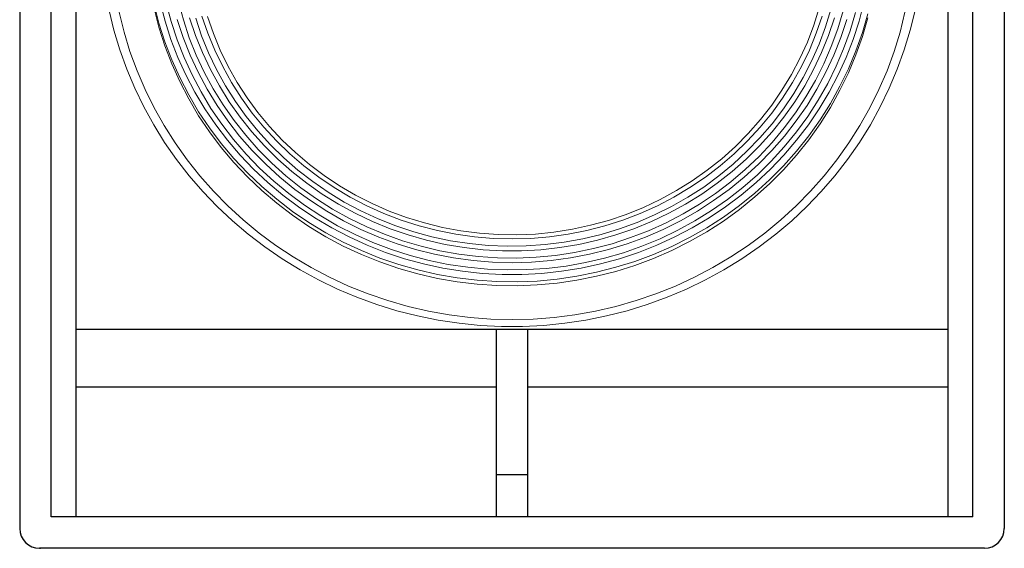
# Model space of a CAD drawing. Extents: x -12 to 2974, y -397 to 1816.
# Tile 1 of 4: x -12 to 458, y 427 to 679. Entities that reach past the tile are written whole.
import ezdxf

# ---------------------------------------------------------------- set-up
doc = ezdxf.new("R2010")
doc.units = 0
doc.layers.add('KF_SWi_115E_FRONT', color=7, linetype='CONTINUOUS')

# ---------------------------------------------------------------- blocks, each defined once
blk = doc.blocks.new('K&F_SWi_115E_FRONT')
at = {"layer": 'KF_SWi_115E_FRONT'}
for p, q in [((-235, -9.5), (-235, -494.5)), ((235, -9.5), (235, -494.5)), ((-220, -489), (-220, -15)), ((220, -489), (220, -15)), ((-208, -489), (-208, -60.03)), ((208, -60.03), (208, -489)), ((-208, -399.5), (208, -399.5)), ((-7.5, -399.5), (-7.5, -469)), ((-7.5, -399.5), (7.5, -399.5)), ((7.5, -469), (7.5, -399.5)), ((-208, -426.96), (-7.5, -426.96)), ((7.5, -426.96), (208, -426.96)), ((-7.5, -469), (-7.5, -489)), ((7.5, -469), (-7.5, -469)), ((7.5, -489), (7.5, -469)), ((220, -489), (-220, -489)), ((225, -504), (-225.5, -504)), ((-225.5, -504), (-225, -504)), ((225.5, -504), (225, -504))]:
    blk.add_line(p, q, dxfattribs=at)
at = {"layer": 'KF_SWi_115E_FRONT', "lineweight": 0}
for p, q in [((-165.63, -252.61), (-167.96, -243.72)), ((-162.7, -252.86), (-165.03, -244.06)), ((-156.83, -252.07), (-159.17, -243.43)), ((165.66, -252.61), (167.99, -243.72)), ((-192.36, -247.5), (-190.03, -256.99)), ((-187.54, -248.42), (-185.2, -257.84)), ((-170.89, -244.66), (-168.56, -253.61)), ((-168.56, -255.54), (-170.89, -246.58)), ((146.65, -246.27), (144.07, -254.5)), ((149.65, -255.41), (152.23, -247.03)), ((155.51, -256.33), (158.1, -247.75)), ((161.37, -257.21), (163.96, -248.48)), ((185.24, -257.84), (187.57, -248.42)), ((190.06, -256.99), (192.39, -247.5)), ((-168.56, -253.61), (-165.72, -262.44)), ((-162.79, -261.34), (-165.63, -252.61)), ((-159.86, -261.53), (-162.7, -252.86)), ((-156.93, -260.39), (-159.77, -251.82)), ((-154.03, -260.55), (-156.83, -252.07)), ((-151.1, -259.41), (-153.93, -251)), ((-148.17, -259.57), (-151, -251.25)), ((-145.23, -258.41), (-148.07, -250.18)), ((-145.39, -250.4), (-142.56, -258.56)), ((145.27, -258.41), (148.1, -250.18)), ((151.1, -259.41), (153.93, -251)), ((156.96, -260.39), (159.8, -251.82)), ((162.82, -261.34), (165.66, -252.61)), ((169.82, -249.17), (167.24, -258.06)), ((167.24, -259.95), (169.82, -251.06)), ((-190.03, -256.99), (-187.22, -266.35)), ((-185.2, -257.84), (-182.37, -267.14)), ((-165.72, -264.33), (-168.56, -255.54)), ((-145.23, -258.41), (-141.93, -266.48)), ((144.07, -254.5), (140.98, -262.6)), ((141.96, -266.48), (145.27, -258.41)), ((146.59, -263.67), (149.65, -255.41)), ((152.42, -264.74), (155.51, -256.33)), ((158.28, -265.78), (161.37, -257.21)), ((167.24, -258.06), (164.15, -266.79)), ((182.37, -267.14), (185.24, -257.84)), ((187.22, -266.35), (190.06, -256.99)), ((-165.72, -262.44), (-162.41, -271.08)), ((-162.79, -261.34), (-159.48, -269.91)), ((-159.86, -261.53), (-156.55, -270.01)), ((-156.93, -260.39), (-153.62, -268.81)), ((-154.03, -260.55), (-150.69, -268.87)), ((-151.1, -259.41), (-147.76, -267.64)), ((-148.17, -259.57), (-144.82, -267.7)), ((-142.56, -258.56), (-139.25, -266.54)), ((137.42, -270.48), (140.98, -262.6)), ((147.79, -267.64), (151.1, -259.41)), ((153.65, -268.81), (156.96, -260.39)), ((159.51, -269.91), (162.82, -261.34)), ((164.15, -268.68), (167.24, -259.95)), ((-187.22, -266.35), (-183.88, -275.59)), ((-182.37, -267.14), (-178.99, -276.25)), ((-162.41, -273), (-165.72, -264.33)), ((-147.76, -267.64), (-143.94, -275.68)), ((-144.82, -267.7), (-141.04, -275.68)), ((-141.93, -266.48), (-138.11, -274.33)), ((-139.25, -266.54), (-135.43, -274.33)), ((138.14, -274.33), (141.96, -266.48)), ((143.03, -271.71), (146.59, -263.67)), ((143.97, -275.68), (147.79, -267.64)), ((148.86, -272.97), (152.42, -264.74)), ((154.72, -274.17), (158.28, -265.78)), ((164.15, -266.79), (160.58, -275.33)), ((179.03, -276.25), (182.37, -267.14)), ((183.91, -275.59), (187.22, -266.35)), ((-158.6, -279.56), (-162.41, -271.08)), ((-159.48, -269.91), (-155.67, -278.3)), ((-156.55, -270.01), (-152.74, -278.3)), ((-153.62, -268.81), (-149.8, -277)), ((-150.69, -268.87), (-146.87, -277)), ((133.38, -278.14), (137.42, -270.48)), ((138.99, -279.56), (143.03, -271.71)), ((149.84, -277), (153.65, -268.81)), ((155.7, -278.3), (159.51, -269.91)), ((160.58, -277.25), (164.15, -268.68)), ((-183.88, -275.59), (-180.07, -284.63)), ((-178.99, -276.25), (-175.15, -285.2)), ((-158.6, -281.45), (-162.41, -273)), ((-149.8, -277), (-145.52, -285.01)), ((-146.87, -277), (-142.59, -284.91)), ((-143.94, -275.68), (-139.69, -283.5)), ((-141.04, -275.68), (-136.76, -283.4)), ((-138.11, -274.33), (-133.86, -281.95)), ((-135.43, -274.33), (-131.18, -281.89)), ((133.89, -281.95), (138.14, -274.33)), ((139.72, -283.5), (143.97, -275.68)), ((144.82, -280.98), (148.86, -272.97)), ((145.55, -285.01), (149.84, -277)), ((150.69, -282.36), (154.72, -274.17)), ((160.58, -275.33), (156.55, -283.68)), ((156.55, -285.61), (160.58, -277.25)), ((175.18, -285.2), (179.03, -276.25)), ((180.1, -284.63), (183.91, -275.59)), ((-154.31, -287.78), (-158.6, -279.56)), ((-154.31, -289.71), (-158.6, -281.45)), ((-151.38, -286.46), (-155.67, -278.3)), ((-152.74, -278.3), (-148.45, -286.37)), ((-133.86, -281.95), (-129.13, -289.36)), ((-131.18, -281.89), (-126.45, -289.17)), ((128.87, -285.58), (133.38, -278.14)), ((129.16, -289.36), (133.89, -281.95)), ((134.49, -287.15), (138.99, -279.56)), ((140.32, -288.76), (144.82, -280.98)), ((151.41, -286.46), (155.7, -278.3)), ((-180.07, -284.63), (-175.78, -293.46)), ((-175.15, -285.2), (-170.83, -293.93)), ((-151.38, -286.46), (-146.65, -294.37)), ((-148.45, -286.37), (-143.72, -294.21)), ((-145.52, -285.01), (-140.79, -292.77)), ((-142.59, -284.91), (-137.86, -292.57)), ((-139.69, -283.5), (-134.96, -291.09)), ((-136.76, -283.4), (-132.03, -290.88)), ((128.87, -285.58), (123.96, -292.73)), ((134.96, -291.09), (139.72, -283.5)), ((140.82, -292.77), (145.55, -285.01)), ((146.15, -290.34), (150.69, -282.36)), ((146.65, -294.37), (151.41, -286.46)), ((156.55, -283.68), (152.01, -291.82)), ((152.01, -293.74), (156.55, -285.61)), ((170.86, -293.93), (175.18, -285.2)), ((175.81, -293.46), (180.1, -284.63)), ((-149.59, -295.79), (-154.31, -287.78)), ((-149.59, -297.71), (-154.31, -289.71)), ((-134.96, -291.09), (-129.79, -298.37)), ((-132.03, -290.88), (-126.89, -298.06)), ((-129.13, -289.36), (-123.99, -296.45)), ((-126.45, -289.17), (-121.28, -296.2)), ((123.99, -296.45), (129.16, -289.36)), ((129.54, -294.5), (134.49, -287.15)), ((129.79, -298.37), (134.96, -291.09)), ((135.37, -296.3), (140.32, -288.76)), ((141.2, -298.03), (146.15, -290.34)), ((-175.78, -293.46), (-171.02, -302.07)), ((-170.83, -293.93), (-166.04, -302.44)), ((-144.38, -303.54), (-149.59, -295.79)), ((-141.45, -302.03), (-146.65, -294.37)), ((-143.72, -294.21), (-138.52, -301.78)), ((-140.79, -292.77), (-135.62, -300.23)), ((-137.86, -292.57), (-132.69, -299.95)), ((123.96, -292.73), (118.57, -299.6)), ((124.15, -301.56), (129.54, -294.5)), ((135.62, -300.23), (140.82, -292.77)), ((141.48, -302.03), (146.65, -294.37)), ((152.01, -291.82), (147.06, -299.7)), ((147.06, -301.62), (152.01, -293.74)), ((166.07, -302.44), (170.86, -293.93)), ((171.05, -302.07), (175.81, -293.46)), ((-144.38, -305.47), (-149.59, -297.71)), ((-135.62, -300.23), (-130.01, -307.42)), ((-132.69, -299.95), (-127.08, -307.04)), ((-129.79, -298.37), (-124.18, -305.37)), ((-126.89, -298.06), (-121.28, -304.97)), ((-118.41, -303.26), (-123.99, -296.45)), ((-121.28, -296.2), (-115.73, -302.91)), ((118.57, -299.6), (112.8, -306.16)), ((118.41, -303.26), (123.99, -296.45)), ((124.21, -305.37), (129.79, -298.37)), ((129.95, -303.54), (135.37, -296.3)), ((130.01, -307.42), (135.62, -300.23)), ((135.78, -305.47), (141.2, -298.03)), ((147.06, -299.7), (141.64, -307.33)), ((-171.02, -302.07), (-165.82, -310.45)), ((-166.04, -302.44), (-160.81, -310.7)), ((-138.77, -311.02), (-144.38, -303.54)), ((-138.77, -312.91), (-144.38, -305.47)), ((-141.45, -302.03), (-135.84, -309.41)), ((-138.52, -301.78), (-132.91, -309.06)), ((-124.18, -305.37), (-118.19, -312.06)), ((-121.28, -304.97), (-115.29, -311.55)), ((-118.41, -303.26), (-112.42, -309.72)), ((-115.73, -302.91), (-109.74, -309.31)), ((112.45, -309.72), (118.41, -303.26)), ((118.22, -312.06), (124.21, -305.37)), ((118.38, -308.3), (124.15, -301.56)), ((124.15, -310.48), (129.95, -303.54)), ((129.98, -312.59), (135.78, -305.47)), ((135.84, -309.41), (141.48, -302.03)), ((141.64, -309.22), (147.06, -301.62)), ((160.84, -310.7), (166.07, -302.44)), ((165.85, -310.45), (171.05, -302.07)), ((-135.84, -309.41), (-129.79, -316.47)), ((-132.91, -309.06), (-126.89, -316.03)), ((-130.01, -307.42), (-123.99, -314.29)), ((-127.08, -307.04), (-121.09, -313.82)), ((-112.42, -309.72), (-106.05, -315.87)), ((-109.74, -309.31), (-103.37, -315.33)), ((106.08, -315.87), (112.45, -309.72)), ((112.8, -306.16), (106.62, -312.37)), ((112.17, -314.7), (118.38, -308.3)), ((123.99, -314.29), (130.01, -307.42)), ((129.82, -316.47), (135.84, -309.41)), ((141.64, -307.33), (135.81, -314.64)), ((135.81, -316.53), (141.64, -309.22)), ((-165.82, -310.45), (-160.18, -318.55)), ((-160.81, -310.7), (-155.13, -318.68)), ((-132.72, -318.17), (-138.77, -311.02)), ((-132.72, -320.09), (-138.77, -312.91)), ((-123.99, -314.29), (-117.56, -320.82)), ((-121.09, -313.82), (-114.69, -320.28)), ((-111.79, -318.39), (-118.19, -312.06)), ((-115.29, -311.55), (-108.92, -317.79)), ((100.1, -318.23), (106.62, -312.37)), ((105.61, -320.75), (112.17, -314.7)), ((111.82, -318.39), (118.22, -312.06)), ((117.59, -320.82), (123.99, -314.29)), ((117.94, -317.1), (124.15, -310.48)), ((123.74, -319.4), (129.98, -312.59)), ((135.81, -314.64), (129.57, -321.64)), ((155.13, -318.68), (160.84, -310.7)), ((160.18, -318.55), (165.85, -310.45)), ((-160.18, -318.55), (-154.09, -326.37)), ((-155.13, -318.68), (-149.02, -326.37)), ((-126.29, -325.01), (-132.72, -318.17)), ((-129.79, -316.47), (-123.39, -323.21)), ((-126.89, -316.03), (-120.46, -322.68)), ((-111.79, -318.39), (-105.04, -324.38)), ((-108.92, -317.79), (-102.18, -323.65)), ((-106.05, -315.87), (-99.34, -321.64)), ((-103.37, -315.33), (-96.69, -321.01)), ((100.1, -318.23), (93.22, -323.69)), ((99.37, -321.64), (106.08, -315.87)), ((105.08, -324.38), (111.82, -318.39)), ((111.35, -323.34), (117.94, -317.1)), ((117.15, -325.86), (123.74, -319.4)), ((123.39, -323.21), (129.82, -316.47)), ((129.57, -323.53), (135.81, -316.53)), ((149.02, -326.37), (155.13, -318.68)), ((154.12, -326.37), (160.18, -318.55)), ((-126.29, -326.9), (-132.72, -320.09)), ((-123.39, -323.21), (-116.58, -329.58)), ((-120.46, -322.68), (-113.68, -328.95)), ((-117.56, -320.82), (-110.78, -327.03)), ((-114.69, -320.28), (-107.91, -326.34)), ((-102.18, -323.65), (-95.12, -329.14)), ((-99.34, -321.64), (-92.28, -327)), ((-96.69, -321.01), (-89.63, -326.3)), ((93.22, -323.69), (86.01, -328.79)), ((92.31, -327), (99.37, -321.64)), ((98.71, -326.46), (105.61, -320.75)), ((104.41, -329.24), (111.35, -323.34)), ((110.81, -327.03), (117.59, -320.82)), ((116.61, -329.58), (123.39, -323.21)), ((129.57, -321.64), (122.95, -328.29)), ((129.57, -323.53), (122.95, -330.18)), ((-154.09, -326.37), (-147.6, -333.83)), ((-149.02, -326.37), (-142.49, -333.74)), ((-119.48, -331.47), (-126.29, -325.01)), ((-119.48, -333.4), (-126.29, -326.9)), ((-113.68, -328.95), (-106.53, -334.84)), ((-110.78, -327.03), (-103.66, -332.83)), ((-107.91, -326.34), (-100.79, -332.04)), ((-105.04, -324.38), (-97.95, -329.96)), ((-92.28, -327), (-84.93, -331.98)), ((-89.63, -326.3), (-82.29, -331.16)), ((78.54, -333.43), (86.01, -328.79)), ((84.93, -331.98), (92.31, -327)), ((91.49, -331.72), (98.71, -326.46)), ((97.98, -329.96), (105.08, -324.38)), ((103.69, -332.83), (110.81, -327.03)), ((110.18, -331.94), (117.15, -325.86)), ((122.95, -328.29), (115.98, -334.59)), ((149.02, -326.37), (142.52, -333.74)), ((147.63, -333.83), (154.12, -326.37)), ((-112.33, -337.59), (-119.48, -331.47)), ((-112.33, -339.48), (-119.48, -333.4)), ((-109.43, -335.6), (-116.58, -329.58)), ((-103.66, -332.83), (-96.22, -338.22)), ((-100.79, -332.04), (-93.38, -337.33)), ((-90.54, -335.16), (-97.95, -329.96)), ((-95.12, -329.14), (-87.74, -334.22)), ((-84.93, -331.98), (-77.27, -336.55)), ((-74.66, -335.6), (-82.29, -331.16)), ((70.75, -337.68), (78.54, -333.43)), ((77.31, -336.55), (84.93, -331.98)), ((83.96, -336.61), (91.49, -331.72)), ((90.58, -335.16), (97.98, -329.96)), ((96.25, -338.22), (103.69, -332.83)), ((97.16, -334.75), (104.41, -329.24)), ((102.87, -337.68), (110.18, -331.94)), ((109.46, -335.6), (116.61, -329.58)), ((115.98, -336.48), (122.95, -330.18)), ((-147.6, -333.83), (-140.73, -341.02)), ((-142.49, -333.74), (-135.59, -340.74)), ((-104.82, -343.33), (-112.33, -337.59)), ((-109.43, -335.6), (-101.92, -341.21)), ((-106.53, -334.84), (-99.06, -340.36)), ((-96.22, -338.22), (-88.46, -343.23)), ((-93.38, -337.33), (-85.63, -342.25)), ((-90.54, -335.16), (-82.82, -339.92)), ((-87.74, -334.22), (-80.05, -338.88)), ((-77.27, -336.55), (-69.36, -340.65)), ((-74.66, -335.6), (-66.75, -339.6)), ((62.74, -341.46), (70.75, -337.68)), ((69.39, -340.65), (77.31, -336.55)), ((76.14, -341.06), (83.96, -336.61)), ((82.85, -339.92), (90.58, -335.16)), ((88.5, -343.23), (96.25, -338.22)), ((89.57, -339.86), (97.16, -334.75)), ((95.24, -342.98), (102.87, -337.68)), ((101.96, -341.21), (109.46, -335.6)), ((115.98, -334.59), (108.64, -340.49)), ((115.98, -336.48), (108.64, -342.41)), ((142.52, -333.74), (135.59, -340.74)), ((140.76, -341.02), (147.63, -333.83)), ((-140.73, -341.02), (-133.48, -347.83)), ((-135.59, -340.74), (-128.31, -347.42)), ((-104.82, -345.22), (-112.33, -339.48)), ((-101.92, -341.21), (-94.14, -346.41)), ((-99.06, -340.36), (-91.3, -345.47)), ((-85.63, -342.25), (-77.62, -346.7)), ((-82.82, -339.92), (-74.85, -344.27)), ((-80.05, -338.88), (-72.11, -343.13)), ((-69.36, -340.65), (-61.2, -344.33)), ((-66.75, -339.6), (-58.65, -343.17)), ((54.52, -344.77), (62.74, -341.46)), ((61.23, -344.33), (69.39, -340.65)), ((68.07, -345.06), (76.14, -341.06)), ((74.88, -344.27), (82.85, -339.92)), ((81.69, -344.52), (89.57, -339.86)), ((87.33, -347.86), (95.24, -342.98)), ((94.17, -346.41), (101.96, -341.21)), ((108.64, -340.49), (100.98, -346.04)), ((108.64, -342.41), (100.98, -347.93)), ((128.31, -347.42), (135.59, -340.74)), ((133.51, -347.83), (140.76, -341.02)), ((-128.31, -347.42), (-120.65, -353.69)), ((-97.01, -348.62), (-104.82, -343.33)), ((-97.01, -350.54), (-104.82, -345.22)), ((-86.07, -351.2), (-94.14, -346.41)), ((-91.3, -345.47), (-83.23, -350.16)), ((-88.46, -343.23), (-80.43, -347.8)), ((-69.36, -350.7), (-77.62, -346.7)), ((-74.85, -344.27), (-66.62, -348.18)), ((-72.11, -343.13), (-63.91, -346.92)), ((-63.91, -346.92), (-55.52, -350.23)), ((-61.2, -344.33), (-52.85, -347.52)), ((-58.65, -343.17), (-50.32, -346.26)), ((-44.33, -350.26), (-52.85, -347.52)), ((-50.32, -346.26), (-41.81, -348.87)), ((46.1, -347.61), (37.53, -349.98)), ((44.33, -350.26), (52.88, -347.52)), ((46.1, -347.61), (54.52, -344.77)), ((52.88, -347.52), (61.23, -344.33)), ((59.75, -348.62), (68.07, -345.06)), ((66.65, -348.18), (74.88, -344.27)), ((73.56, -348.75), (81.69, -344.52)), ((80.46, -347.8), (88.5, -343.23)), ((86.07, -351.2), (94.17, -346.41)), ((100.98, -346.04), (93, -351.14)), ((120.68, -353.69), (128.31, -347.42)), ((-133.48, -347.83), (-125.88, -354.26)), ((-88.91, -353.54), (-97.01, -348.62)), ((-88.91, -355.43), (-97.01, -350.54)), ((-86.07, -351.2), (-77.72, -355.55)), ((-83.23, -350.16), (-74.91, -354.42)), ((-80.43, -347.8), (-72.14, -351.93)), ((-72.14, -351.93), (-63.63, -355.58)), ((-69.36, -350.7), (-60.88, -354.26)), ((-58.2, -351.62), (-66.62, -348.18)), ((-58.2, -351.62), (-49.57, -354.58)), ((-55.52, -350.23), (-46.92, -353.06)), ((-44.33, -350.26), (-35.63, -352.5)), ((-33.18, -350.99), (-41.81, -348.87)), ((-35.63, -352.5), (-26.84, -354.26)), ((-33.18, -350.99), (-24.41, -352.62)), ((20.03, -353.25), (28.83, -351.87)), ((26.84, -354.26), (35.67, -352.5)), ((37.53, -349.98), (28.83, -351.87)), ((35.67, -352.5), (44.33, -350.26)), ((42.6, -354.32), (51.27, -351.71)), ((49.6, -354.58), (58.2, -351.62)), ((51.27, -351.71), (59.75, -348.62)), ((66.65, -348.18), (58.2, -351.62)), ((63.66, -355.58), (72.17, -351.93)), ((65.17, -352.56), (73.56, -348.75)), ((70.69, -356.38), (79.13, -352.34)), ((72.17, -351.93), (80.46, -347.8)), ((77.75, -355.55), (86.07, -351.2)), ((79.13, -352.34), (87.33, -347.86)), ((93, -351.14), (84.78, -355.81)), ((93, -353.03), (100.98, -347.93)), ((125.91, -354.26), (133.51, -347.83)), ((-125.88, -354.26), (-117.94, -360.31)), ((-120.65, -353.69), (-112.7, -359.59)), ((-80.52, -358.02), (-88.91, -353.54)), ((-80.52, -359.91), (-88.91, -355.43)), ((-77.72, -355.55), (-69.14, -359.46)), ((-74.91, -354.42), (-66.37, -358.2)), ((-63.63, -355.58), (-54.89, -358.8)), ((-60.88, -354.26), (-52.22, -357.35)), ((-49.57, -354.58), (-40.77, -357.07)), ((-46.92, -353.06), (-38.19, -355.46)), ((-40.77, -357.07), (-31.85, -359.08)), ((-38.19, -355.46), (-29.33, -357.32)), ((-26.84, -354.26), (-17.92, -355.49)), ((-24.41, -352.62), (-15.59, -353.76)), ((-17.92, -355.49), (-8.97, -356.25)), ((-15.59, -353.76), (-6.67, -354.39)), ((-8.97, -356.25), (0.02, -356.5)), ((-6.67, -354.39), (2.25, -354.52)), ((0.02, -356.5), (9, -356.25)), ((2.25, -354.52), (11.14, -354.14)), ((9, -356.25), (17.95, -355.49)), ((11.14, -354.14), (20.03, -353.25)), ((17.95, -355.49), (26.84, -354.26)), ((24.89, -358.08), (33.81, -356.44)), ((31.88, -359.08), (40.8, -357.07)), ((33.81, -356.44), (42.6, -354.32)), ((40.8, -357.07), (49.6, -354.58)), ((47.83, -358.74), (56.6, -355.87)), ((54.93, -358.8), (63.66, -355.58)), ((56.6, -355.87), (65.17, -352.56)), ((62.05, -359.91), (70.69, -356.38)), ((69.17, -359.46), (77.75, -355.55)), ((84.78, -355.81), (76.27, -360.06)), ((93, -353.03), (84.78, -357.73)), ((112.7, -359.59), (120.68, -353.69)), ((117.97, -360.31), (125.91, -354.26)), ((-117.94, -360.31), (-109.71, -365.99)), ((-112.7, -359.59), (-104.41, -365.08)), ((-71.92, -362.02), (-80.52, -358.02)), ((-71.92, -363.91), (-80.52, -359.91)), ((-69.14, -359.46), (-60.35, -362.93)), ((-66.37, -358.2), (-57.6, -361.51)), ((-57.6, -361.51), (-48.68, -364.38)), ((-54.89, -358.8), (-46.04, -361.55)), ((-52.22, -357.35), (-43.39, -359.97)), ((-46.04, -361.55), (-36.99, -363.78)), ((-43.39, -359.97), (-34.41, -362.11)), ((-31.85, -359.08), (-22.81, -360.6)), ((-29.33, -357.32), (-20.35, -358.71)), ((-22.81, -360.6), (-13.73, -361.61)), ((-20.35, -358.71), (-11.33, -359.59)), ((-13.73, -361.61), (-4.55, -362.11)), ((-11.33, -359.59), (-2.25, -359.97)), ((-2.25, -359.97), (6.82, -359.84)), ((4.59, -362.11), (13.73, -361.61)), ((6.82, -359.84), (15.87, -359.21)), ((13.73, -361.61), (22.84, -360.6)), ((15.87, -359.21), (24.89, -358.08)), ((22.84, -360.6), (31.88, -359.08)), ((29.9, -362.96), (38.94, -361.1)), ((37.02, -363.78), (46.04, -361.55)), ((38.94, -361.1), (47.83, -358.74)), ((46.04, -361.55), (54.93, -358.8)), ((53.19, -363.03), (62.05, -359.91)), ((60.38, -362.93), (69.17, -359.46)), ((76.27, -360.06), (67.57, -363.84)), ((84.78, -357.73), (76.27, -361.98)), ((104.45, -365.08), (112.7, -359.59)), ((109.71, -365.99), (117.97, -360.31)), ((-109.71, -365.99), (-101.17, -371.22)), ((-104.41, -365.08), (-95.87, -370.15)), ((-63.09, -365.58), (-71.92, -362.02)), ((-63.09, -367.47), (-71.92, -363.91)), ((-54.08, -368.67), (-63.09, -365.58)), ((-51.36, -365.89), (-60.35, -362.93)), ((-51.36, -365.89), (-42.25, -368.38)), ((-39.61, -366.74), (-48.68, -364.38)), ((-27.85, -365.55), (-36.99, -363.78)), ((-34.41, -362.11), (-25.33, -363.72)), ((-18.61, -366.81), (-27.85, -365.55)), ((-25.33, -363.72), (-16.15, -364.85)), ((-16.15, -364.85), (-6.92, -365.48)), ((-6.92, -365.48), (2.32, -365.61)), ((-4.55, -362.11), (4.59, -362.11)), ((2.32, -365.61), (11.55, -365.23)), ((11.55, -365.23), (20.76, -364.35)), ((27.88, -365.55), (18.65, -366.81)), ((20.76, -364.35), (29.9, -362.96)), ((27.88, -365.55), (37.02, -363.78)), ((44.18, -365.61), (35.04, -367.75)), ((42.25, -368.38), (51.39, -365.89)), ((44.18, -365.61), (53.19, -363.03)), ((51.39, -365.89), (60.38, -362.93)), ((67.57, -363.84), (58.65, -367.19)), ((58.65, -369.08), (67.57, -365.77)), ((76.27, -361.98), (67.57, -365.77)), ((95.87, -370.15), (104.45, -365.08)), ((101.17, -371.22), (109.71, -365.99)), ((-101.17, -371.22), (-92.34, -376.04)), ((-95.87, -370.15), (-87.05, -374.75)), ((-54.08, -370.56), (-63.09, -367.47)), ((-44.9, -371.28), (-54.08, -368.67)), ((-44.9, -373.17), (-54.08, -370.56)), ((-35.6, -373.4), (-44.9, -371.28)), ((-42.25, -368.38), (-32.99, -370.37)), ((-39.61, -366.74), (-30.4, -368.64)), ((-32.99, -370.37), (-23.63, -371.88)), ((-30.4, -368.64), (-21.1, -369.99)), ((-21.1, -369.99), (-11.74, -370.87)), ((-9.32, -367.57), (-18.61, -366.81)), ((-11.74, -370.87), (-2.35, -371.25)), ((0.02, -367.82), (-9.32, -367.57)), ((-2.35, -371.25), (7.08, -371.13)), ((9.35, -367.57), (0.02, -367.82)), ((7.08, -371.13), (16.44, -370.5)), ((18.65, -366.81), (9.35, -367.57)), ((16.44, -370.5), (25.8, -369.39)), ((23.66, -371.88), (33.02, -370.37)), ((25.8, -369.39), (35.04, -367.75)), ((33.02, -370.37), (42.25, -368.38)), ((49.54, -370.02), (40.3, -372.39)), ((58.65, -367.19), (49.54, -370.02)), ((58.65, -369.08), (49.54, -371.95)), ((87.08, -374.75), (95.87, -370.15)), ((92.37, -376.04), (101.17, -371.22)), ((-87.05, -374.75), (-77.97, -378.94)), ((-35.6, -375.32), (-44.9, -373.17)), ((-26.21, -375.03), (-35.6, -373.4)), ((-26.21, -376.93), (-35.6, -375.32)), ((-16.69, -376.17), (-26.21, -375.03)), ((-23.63, -371.88), (-14.2, -372.89)), ((-14.2, -372.89), (-4.74, -373.4)), ((-4.74, -373.4), (4.74, -373.4)), ((4.74, -373.4), (14.23, -372.89)), ((21.48, -375.66), (11.96, -376.55)), ((14.23, -372.89), (23.66, -371.88)), ((30.94, -374.28), (21.48, -375.66)), ((40.3, -372.39), (30.94, -374.28)), ((40.3, -374.31), (30.94, -376.17)), ((49.54, -371.95), (40.3, -374.31)), ((78, -378.94), (87.08, -374.75)), ((-92.34, -376.04), (-83.3, -380.4)), ((-83.3, -380.4), (-74.03, -384.3)), ((-77.97, -378.94), (-68.7, -382.63)), ((-16.69, -378.06), (-26.21, -376.93)), ((-7.17, -376.8), (-16.69, -376.17)), ((-7.17, -378.69), (-16.69, -378.06)), ((2.41, -376.93), (-7.17, -376.8)), ((2.41, -378.82), (-7.17, -378.69)), ((11.96, -376.55), (2.41, -376.93)), ((11.96, -378.44), (2.41, -378.82)), ((21.48, -377.56), (11.96, -378.44)), ((30.94, -376.17), (21.48, -377.56)), ((68.73, -382.63), (78, -378.94)), ((74.06, -384.3), (83.33, -380.4)), ((83.33, -380.4), (92.37, -376.04)), ((-74.03, -384.3), (-64.57, -387.74)), ((-68.7, -382.63), (-59.25, -385.88)), ((59.28, -385.88), (68.73, -382.63)), ((64.57, -387.74), (74.06, -384.3)), ((-64.57, -387.74), (-54.93, -390.73)), ((-59.25, -385.88), (-49.63, -388.62)), ((-49.63, -388.62), (-39.86, -390.89)), ((39.89, -390.89), (49.63, -388.62)), ((49.63, -388.62), (59.28, -385.88)), ((54.93, -390.73), (64.57, -387.74)), ((-54.93, -390.73), (-45.12, -393.19)), ((-45.12, -393.19), (-35.23, -395.21)), ((-39.86, -390.89), (-29.99, -392.65)), ((-29.99, -392.65), (-20.03, -393.91)), ((-20.03, -393.91), (-10.04, -394.67)), ((-10.04, -394.67), (0.02, -394.92)), ((0.02, -394.92), (10.04, -394.67)), ((10.04, -394.67), (20.06, -393.91)), ((20.06, -393.91), (29.99, -392.65)), ((29.99, -392.65), (39.89, -390.89)), ((35.26, -395.21), (45.15, -393.19)), ((45.15, -393.19), (54.93, -390.73)), ((-35.23, -395.21), (-25.23, -396.69)), ((-25.23, -396.69), (-15.15, -397.7)), ((-15.15, -397.7), (-5.06, -398.2)), ((-5.06, -398.2), (5.06, -398.2)), ((5.06, -398.2), (15.18, -397.7)), ((15.18, -397.7), (25.23, -396.69)), ((25.23, -396.69), (35.26, -395.21))]:
    blk.add_line(p, q, dxfattribs=at)
at = {"layer": 'KF_SWi_115E_FRONT'}
for centre, start, end in [((-225.5, -494.5), 180, 270), ((225.5, -494.5), 270, 0)]:
    blk.add_arc(centre, 9.5, start, end, dxfattribs=at)

msp = doc.modelspace()

# ---------------------------------------------------------------- block references
at = {"layer": 'KF_SWi_115E_FRONT'}
msp.add_blockref('K&F_SWi_115E_FRONT', (223.34, 930.97), dxfattribs=at)

doc.saveas('drawing.dxf')
